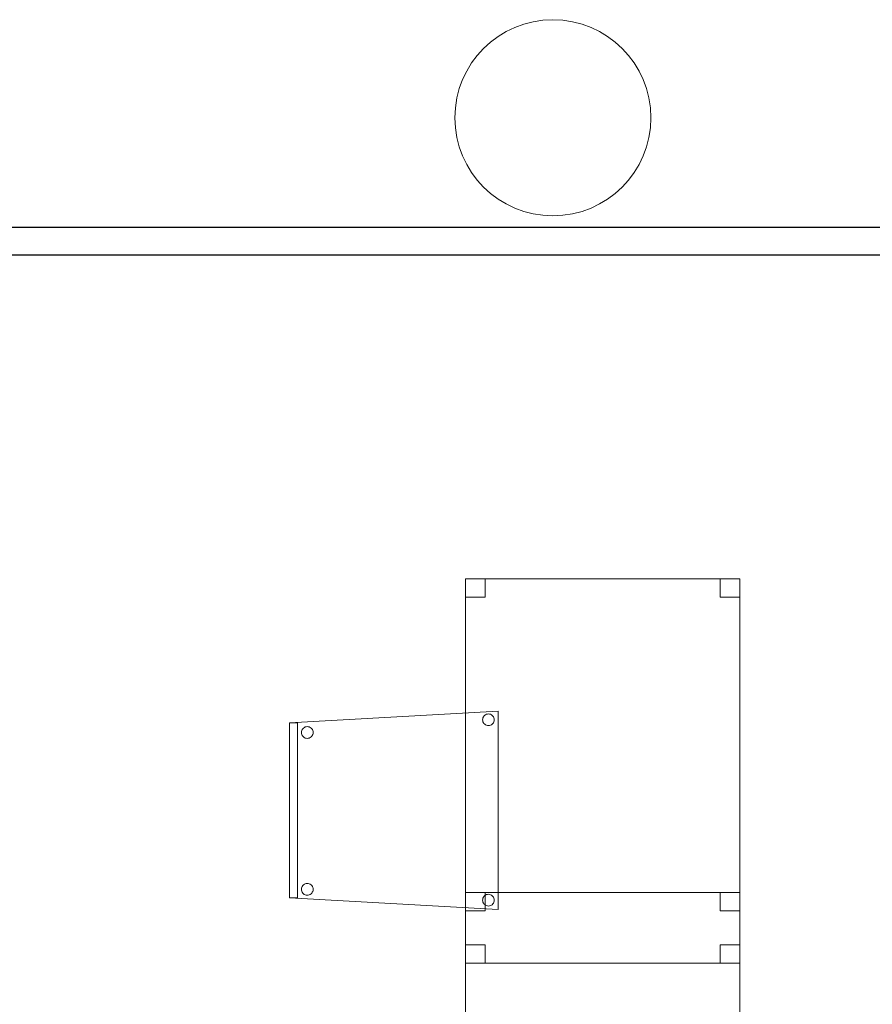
# Model space of a CAD drawing. Header units: metres. Extents: x 391.1 to 427.5, y 12.8 to 28.4.
# Tile 24 of 44: x 409.4 to 411.5, y 15.5 to 18. Entities that reach past the tile are written whole.
import ezdxf

# ---------------------------------------------------------------- set-up
doc = ezdxf.new("R2010")
doc.units = ezdxf.units.M
for name, color, linetype, lineweight in [('02_MOBILIARIO', 7, 'Continuous', 18), ('A-COLS-____-MCUT', 7, 'Continuous', 18), ('A-COLS-____-OTLN', 7, 'Continuous', 18), ('A-DETL-____-MBND', 7, 'Continuous', 18), ('A-WALL-____-MCUT', 7, 'Continuous', 25), ('A-WALL-____-OTLN', 7, 'Continuous', 25)]:
    doc.layers.add(name, color=color, linetype=linetype, lineweight=lineweight)

# ---------------------------------------------------------------- blocks, each defined once
blk = doc.blocks.new('Family - Cadira confident_PA-152096-02_FON_P0A')
at = {"layer": 'A-DETL-____-MBND', "color": 253, "true_color": 0xaaaaaa}
for p, q in [((0, 0.4765), (0.5326, 0.5065)), ((0.5326, 0.5065), (0, 0.4765)), ((0.5326, 0.5065), (0.5326, 0)), ((0.5326, 0), (0.5326, 0.5065)), ((0.4926, 0.4843), (0.4928, 0.4869)), ((0.4928, 0.4869), (0.4926, 0.4843)), ((0.4928, 0.4817), (0.4926, 0.4843)), ((0.4926, 0.4843), (0.4928, 0.4817)), ((0.4928, 0.4869), (0.4935, 0.4894)), ((0.4935, 0.4894), (0.4928, 0.4869)), ((0.4935, 0.4792), (0.4928, 0.4817)), ((0.4928, 0.4817), (0.4935, 0.4792)), ((0.4935, 0.4894), (0.4946, 0.4918)), ((0.4946, 0.4918), (0.4935, 0.4894)), ((0.4945, 0.4768), (0.4935, 0.4792)), ((0.4935, 0.4792), (0.4945, 0.4768)), ((0.4946, 0.4918), (0.4961, 0.4939)), ((0.4961, 0.4939), (0.4946, 0.4918)), ((0.4961, 0.4939), (0.498, 0.4957)), ((0.498, 0.4957), (0.4961, 0.4939)), ((0.498, 0.4957), (0.5001, 0.4972)), ((0.5001, 0.4972), (0.498, 0.4957)), ((0.5001, 0.4972), (0.5025, 0.4983)), ((0.5025, 0.4983), (0.5001, 0.4972)), ((0.5025, 0.4983), (0.505, 0.4989)), ((0.505, 0.4989), (0.5025, 0.4983)), ((0.505, 0.4989), (0.5076, 0.4992)), ((0.5076, 0.4992), (0.505, 0.4989)), ((0.5076, 0.4992), (0.5102, 0.4989)), ((0.5102, 0.4989), (0.5076, 0.4992)), ((0.5102, 0.4989), (0.5127, 0.4982)), ((0.5127, 0.4982), (0.5102, 0.4989)), ((0.5127, 0.4982), (0.515, 0.4971)), ((0.515, 0.4971), (0.5127, 0.4982)), ((0.515, 0.4971), (0.5172, 0.4956)), ((0.5172, 0.4956), (0.515, 0.4971)), ((0.5172, 0.4956), (0.519, 0.4938)), ((0.519, 0.4938), (0.5172, 0.4956)), ((0.519, 0.4938), (0.5205, 0.4916)), ((0.5205, 0.4916), (0.519, 0.4938)), ((0.5215, 0.4791), (0.5204, 0.4767)), ((0.5204, 0.4767), (0.5215, 0.4791)), ((0.5205, 0.4916), (0.5216, 0.4893)), ((0.5216, 0.4893), (0.5205, 0.4916)), ((0.5222, 0.4816), (0.5215, 0.4791)), ((0.5215, 0.4791), (0.5222, 0.4816)), ((0.5216, 0.4893), (0.5222, 0.4868)), ((0.5222, 0.4868), (0.5216, 0.4893)), ((0.5222, 0.4868), (0.5224, 0.4842)), ((0.5224, 0.4842), (0.5222, 0.4868)), ((0.5224, 0.4842), (0.5222, 0.4816)), ((0.5222, 0.4816), (0.5224, 0.4842)), ((0, 0.03), (0, 0.4765)), ((0, 0.4765), (0, 0.03)), ((0, 0.4765), (0.02, 0.4765)), ((0, 0.03), (0, 0.4765)), ((0.02, 0.4765), (0, 0.4765)), ((0, 0.4765), (0, 0.03)), ((0.02, 0.4765), (0.02, 0.03)), ((0.02, 0.03), (0.02, 0.4765)), ((0.0302, 0.4519), (0.0304, 0.4545)), ((0.0304, 0.4545), (0.0302, 0.4519)), ((0.0304, 0.4545), (0.0311, 0.457)), ((0.0311, 0.457), (0.0304, 0.4545)), ((0.0311, 0.457), (0.0322, 0.4594)), ((0.0322, 0.4594), (0.0311, 0.457)), ((0.0322, 0.4594), (0.0337, 0.4615)), ((0.0337, 0.4615), (0.0322, 0.4594)), ((0.0337, 0.4615), (0.0356, 0.4633)), ((0.0356, 0.4633), (0.0337, 0.4615)), ((0.0356, 0.4633), (0.0377, 0.4648)), ((0.0377, 0.4648), (0.0356, 0.4633)), ((0.0377, 0.4648), (0.0401, 0.4659)), ((0.0401, 0.4659), (0.0377, 0.4648)), ((0.0401, 0.4659), (0.0426, 0.4666)), ((0.0426, 0.4666), (0.0401, 0.4659)), ((0.0426, 0.4666), (0.0452, 0.4668)), ((0.0452, 0.4668), (0.0426, 0.4666)), ((0.0452, 0.4668), (0.0478, 0.4666)), ((0.0478, 0.4666), (0.0452, 0.4668)), ((0.0478, 0.4666), (0.0503, 0.4659)), ((0.0503, 0.4659), (0.0478, 0.4666)), ((0.0503, 0.4659), (0.0526, 0.4648)), ((0.0526, 0.4648), (0.0503, 0.4659)), ((0.0526, 0.4648), (0.0548, 0.4633)), ((0.0548, 0.4633), (0.0526, 0.4648)), ((0.0548, 0.4633), (0.0566, 0.4614)), ((0.0566, 0.4614), (0.0548, 0.4633)), ((0.0566, 0.4614), (0.0581, 0.4593)), ((0.0581, 0.4593), (0.0566, 0.4614)), ((0.0581, 0.4593), (0.0592, 0.4569)), ((0.0592, 0.4569), (0.0581, 0.4593)), ((0.0592, 0.4569), (0.0598, 0.4544)), ((0.0598, 0.4544), (0.0592, 0.4569)), ((0.0598, 0.4544), (0.06, 0.4518)), ((0.06, 0.4518), (0.0598, 0.4544)), ((0.496, 0.4747), (0.4945, 0.4768)), ((0.4945, 0.4768), (0.496, 0.4747)), ((0.4979, 0.4728), (0.496, 0.4747)), ((0.496, 0.4747), (0.4979, 0.4728)), ((0.5, 0.4713), (0.4979, 0.4728)), ((0.4979, 0.4728), (0.5, 0.4713)), ((0.5023, 0.4702), (0.5, 0.4713)), ((0.5, 0.4713), (0.5023, 0.4702)), ((0.5049, 0.4695), (0.5023, 0.4702)), ((0.5023, 0.4702), (0.5049, 0.4695)), ((0.5074, 0.4693), (0.5049, 0.4695)), ((0.5049, 0.4695), (0.5074, 0.4693)), ((0.51, 0.4695), (0.5074, 0.4693)), ((0.5074, 0.4693), (0.51, 0.4695)), ((0.5126, 0.4702), (0.51, 0.4695)), ((0.51, 0.4695), (0.5126, 0.4702)), ((0.5149, 0.4713), (0.5126, 0.4702)), ((0.5126, 0.4702), (0.5149, 0.4713)), ((0.5171, 0.4727), (0.5149, 0.4713)), ((0.5149, 0.4713), (0.5171, 0.4727)), ((0.5189, 0.4746), (0.5171, 0.4727)), ((0.5171, 0.4727), (0.5189, 0.4746)), ((0.5204, 0.4767), (0.5189, 0.4746)), ((0.5189, 0.4746), (0.5204, 0.4767)), ((0.0304, 0.4493), (0.0302, 0.4519)), ((0.0302, 0.4519), (0.0304, 0.4493)), ((0.031, 0.4468), (0.0304, 0.4493)), ((0.0304, 0.4493), (0.031, 0.4468)), ((0.0321, 0.4445), (0.031, 0.4468)), ((0.031, 0.4468), (0.0321, 0.4445)), ((0.0336, 0.4423), (0.0321, 0.4445)), ((0.0321, 0.4445), (0.0336, 0.4423)), ((0.0355, 0.4405), (0.0336, 0.4423)), ((0.0336, 0.4423), (0.0355, 0.4405)), ((0.0376, 0.439), (0.0355, 0.4405)), ((0.0355, 0.4405), (0.0376, 0.439)), ((0.0399, 0.4378), (0.0376, 0.439)), ((0.0376, 0.439), (0.0399, 0.4378)), ((0.0424, 0.4372), (0.0399, 0.4378)), ((0.0399, 0.4378), (0.0424, 0.4372)), ((0.045, 0.4369), (0.0424, 0.4372)), ((0.0424, 0.4372), (0.045, 0.4369)), ((0.0476, 0.4371), (0.045, 0.4369)), ((0.045, 0.4369), (0.0476, 0.4371)), ((0.0502, 0.4378), (0.0476, 0.4371)), ((0.0476, 0.4371), (0.0502, 0.4378)), ((0.0525, 0.4389), (0.0502, 0.4378)), ((0.0502, 0.4378), (0.0525, 0.4389)), ((0.0547, 0.4404), (0.0525, 0.4389)), ((0.0525, 0.4389), (0.0547, 0.4404)), ((0.0565, 0.4422), (0.0547, 0.4404)), ((0.0547, 0.4404), (0.0565, 0.4422)), ((0.058, 0.4443), (0.0565, 0.4422)), ((0.0565, 0.4422), (0.058, 0.4443)), ((0.0591, 0.4467), (0.058, 0.4443)), ((0.058, 0.4443), (0.0591, 0.4467)), ((0.0598, 0.4492), (0.0591, 0.4467)), ((0.0591, 0.4467), (0.0598, 0.4492)), ((0.06, 0.4518), (0.0598, 0.4492)), ((0.0598, 0.4492), (0.06, 0.4518)), ((0.0302, 0.0519), (0.0304, 0.0545)), ((0.0304, 0.0545), (0.0302, 0.0519)), ((0.0304, 0.0493), (0.0302, 0.0519)), ((0.0302, 0.0519), (0.0304, 0.0493)), ((0.0304, 0.0545), (0.0311, 0.057)), ((0.0311, 0.057), (0.0304, 0.0545)), ((0.0311, 0.057), (0.0322, 0.0594)), ((0.0322, 0.0594), (0.0311, 0.057)), ((0.0322, 0.0594), (0.0337, 0.0615)), ((0.0337, 0.0615), (0.0322, 0.0594)), ((0.0337, 0.0615), (0.0356, 0.0633)), ((0.0356, 0.0633), (0.0337, 0.0615)), ((0.0356, 0.0633), (0.0377, 0.0648)), ((0.0377, 0.0648), (0.0356, 0.0633)), ((0.0377, 0.0648), (0.0401, 0.0659)), ((0.0401, 0.0659), (0.0377, 0.0648)), ((0.0401, 0.0659), (0.0426, 0.0666)), ((0.0426, 0.0666), (0.0401, 0.0659)), ((0.0426, 0.0666), (0.0452, 0.0668)), ((0.0452, 0.0668), (0.0426, 0.0666)), ((0.0452, 0.0668), (0.0478, 0.0666)), ((0.0478, 0.0666), (0.0452, 0.0668)), ((0.0478, 0.0666), (0.0503, 0.0659)), ((0.0503, 0.0659), (0.0478, 0.0666)), ((0.0503, 0.0659), (0.0526, 0.0648)), ((0.0526, 0.0648), (0.0503, 0.0659)), ((0.0526, 0.0648), (0.0548, 0.0633)), ((0.0548, 0.0633), (0.0526, 0.0648)), ((0.0548, 0.0633), (0.0566, 0.0614)), ((0.0566, 0.0614), (0.0548, 0.0633)), ((0.0566, 0.0614), (0.0581, 0.0593)), ((0.0581, 0.0593), (0.0566, 0.0614)), ((0.0581, 0.0593), (0.0592, 0.0569)), ((0.0592, 0.0569), (0.0581, 0.0593)), ((0.0592, 0.0569), (0.0598, 0.0544)), ((0.0598, 0.0544), (0.0592, 0.0569)), ((0.0598, 0.0544), (0.06, 0.0518)), ((0.06, 0.0518), (0.0598, 0.0544)), ((0.06, 0.0518), (0.0598, 0.0492)), ((0.0598, 0.0492), (0.06, 0.0518)), ((0.5326, 0), (0, 0.03)), ((0, 0.03), (0.5326, 0)), ((0.02, 0.03), (0, 0.03)), ((0, 0.03), (0.02, 0.03)), ((0.031, 0.0468), (0.0304, 0.0493)), ((0.0304, 0.0493), (0.031, 0.0468)), ((0.0321, 0.0445), (0.031, 0.0468)), ((0.031, 0.0468), (0.0321, 0.0445)), ((0.0336, 0.0423), (0.0321, 0.0445)), ((0.0321, 0.0445), (0.0336, 0.0423)), ((0.0355, 0.0405), (0.0336, 0.0423)), ((0.0336, 0.0423), (0.0355, 0.0405)), ((0.0376, 0.039), (0.0355, 0.0405)), ((0.0355, 0.0405), (0.0376, 0.039)), ((0.0399, 0.0378), (0.0376, 0.039)), ((0.0376, 0.039), (0.0399, 0.0378)), ((0.0424, 0.0372), (0.0399, 0.0378)), ((0.0399, 0.0378), (0.0424, 0.0372)), ((0.045, 0.0369), (0.0424, 0.0372)), ((0.0424, 0.0372), (0.045, 0.0369)), ((0.0476, 0.0371), (0.045, 0.0369)), ((0.045, 0.0369), (0.0476, 0.0371)), ((0.0502, 0.0378), (0.0476, 0.0371)), ((0.0476, 0.0371), (0.0502, 0.0378)), ((0.0525, 0.0389), (0.0502, 0.0378)), ((0.0502, 0.0378), (0.0525, 0.0389)), ((0.0547, 0.0404), (0.0525, 0.0389)), ((0.0525, 0.0389), (0.0547, 0.0404)), ((0.0565, 0.0422), (0.0547, 0.0404)), ((0.0547, 0.0404), (0.0565, 0.0422)), ((0.058, 0.0443), (0.0565, 0.0422)), ((0.0565, 0.0422), (0.058, 0.0443)), ((0.0591, 0.0467), (0.058, 0.0443)), ((0.058, 0.0443), (0.0591, 0.0467)), ((0.0598, 0.0492), (0.0591, 0.0467)), ((0.0591, 0.0467), (0.0598, 0.0492)), ((0.4926, 0.0243), (0.4928, 0.0269)), ((0.4928, 0.0269), (0.4926, 0.0243)), ((0.4928, 0.0269), (0.4935, 0.0294)), ((0.4935, 0.0294), (0.4928, 0.0269)), ((0.4935, 0.0294), (0.4946, 0.0318)), ((0.4946, 0.0318), (0.4935, 0.0294)), ((0.4946, 0.0318), (0.4961, 0.0339)), ((0.4961, 0.0339), (0.4946, 0.0318)), ((0.4961, 0.0339), (0.498, 0.0357)), ((0.498, 0.0357), (0.4961, 0.0339)), ((0.498, 0.0357), (0.5001, 0.0372)), ((0.5001, 0.0372), (0.498, 0.0357)), ((0.5001, 0.0372), (0.5025, 0.0383)), ((0.5025, 0.0383), (0.5001, 0.0372)), ((0.5025, 0.0383), (0.505, 0.0389)), ((0.505, 0.0389), (0.5025, 0.0383)), ((0.505, 0.0389), (0.5076, 0.0392)), ((0.5076, 0.0392), (0.505, 0.0389)), ((0.5076, 0.0392), (0.5102, 0.0389)), ((0.5102, 0.0389), (0.5076, 0.0392)), ((0.5102, 0.0389), (0.5127, 0.0382)), ((0.5127, 0.0382), (0.5102, 0.0389)), ((0.5127, 0.0382), (0.515, 0.0371)), ((0.515, 0.0371), (0.5127, 0.0382)), ((0.515, 0.0371), (0.5172, 0.0356)), ((0.5172, 0.0356), (0.515, 0.0371)), ((0.5172, 0.0356), (0.519, 0.0338)), ((0.519, 0.0338), (0.5172, 0.0356)), ((0.519, 0.0338), (0.5205, 0.0316)), ((0.5205, 0.0316), (0.519, 0.0338)), ((0.5205, 0.0316), (0.5216, 0.0293)), ((0.5216, 0.0293), (0.5205, 0.0316)), ((0.5216, 0.0293), (0.5222, 0.0268)), ((0.5222, 0.0268), (0.5216, 0.0293)), ((0.5222, 0.0268), (0.5224, 0.0242)), ((0.5224, 0.0242), (0.5222, 0.0268)), ((0.4928, 0.0217), (0.4926, 0.0243)), ((0.4926, 0.0243), (0.4928, 0.0217)), ((0.4935, 0.0192), (0.4928, 0.0217)), ((0.4928, 0.0217), (0.4935, 0.0192)), ((0.4945, 0.0168), (0.4935, 0.0192)), ((0.4935, 0.0192), (0.4945, 0.0168)), ((0.496, 0.0147), (0.4945, 0.0168)), ((0.4945, 0.0168), (0.496, 0.0147)), ((0.4979, 0.0128), (0.496, 0.0147)), ((0.496, 0.0147), (0.4979, 0.0128)), ((0.5, 0.0113), (0.4979, 0.0128)), ((0.4979, 0.0128), (0.5, 0.0113)), ((0.5023, 0.0102), (0.5, 0.0113)), ((0.5, 0.0113), (0.5023, 0.0102)), ((0.5049, 0.0095), (0.5023, 0.0102)), ((0.5023, 0.0102), (0.5049, 0.0095)), ((0.5074, 0.0093), (0.5049, 0.0095)), ((0.5049, 0.0095), (0.5074, 0.0093)), ((0.51, 0.0095), (0.5074, 0.0093)), ((0.5074, 0.0093), (0.51, 0.0095)), ((0.5126, 0.0102), (0.51, 0.0095)), ((0.51, 0.0095), (0.5126, 0.0102)), ((0.5149, 0.0113), (0.5126, 0.0102)), ((0.5126, 0.0102), (0.5149, 0.0113)), ((0.5171, 0.0127), (0.5149, 0.0113)), ((0.5149, 0.0113), (0.5171, 0.0127)), ((0.5189, 0.0146), (0.5171, 0.0127)), ((0.5171, 0.0127), (0.5189, 0.0146)), ((0.5204, 0.0167), (0.5189, 0.0146)), ((0.5189, 0.0146), (0.5204, 0.0167)), ((0.5215, 0.0191), (0.5204, 0.0167)), ((0.5204, 0.0167), (0.5215, 0.0191)), ((0.5222, 0.0216), (0.5215, 0.0191)), ((0.5215, 0.0191), (0.5222, 0.0216)), ((0.5224, 0.0242), (0.5222, 0.0216)), ((0.5222, 0.0216), (0.5224, 0.0242))]:
    blk.add_line(p, q, dxfattribs=at)
blk = doc.blocks.new('Family - Taula 80X70_PA-152214-02_FON_P0A')
at = {"layer": 'A-DETL-____-MBND', "color": 253, "true_color": 0xaaaaaa}
for p, q in [((0, 0), (0, 0.98)), ((0, 0.98), (0.7001, 0.98)), ((0.7001, 0.98), (0, 0.98)), ((0, 0.98), (0, 0)), ((0, 0.9336), (0, 0.98)), ((0, 0.98), (0.05, 0.98)), ((0.05, 0.98), (0, 0.98)), ((0, 0.98), (0, 0.9336)), ((0.05, 0.98), (0.05, 0.9336)), ((0.05, 0.9336), (0.05, 0.98)), ((0.6501, 0.9336), (0.6501, 0.98)), ((0.6501, 0.98), (0.7001, 0.98)), ((0.7001, 0.98), (0.6501, 0.98)), ((0.6501, 0.98), (0.6501, 0.9336)), ((0.7001, 0.98), (0.7001, 0.9336)), ((0.7001, 0.9336), (0.7001, 0.98)), ((0.7001, 0.98), (0.7001, 0)), ((0.7001, 0), (0.7001, 0.98)), ((0.05, 0.9336), (0, 0.9336)), ((0, 0.9336), (0.05, 0.9336)), ((0.7001, 0.9336), (0.6501, 0.9336)), ((0.6501, 0.9336), (0.7001, 0.9336)), ((0, 0), (0, 0.0464)), ((0, 0.0464), (0.05, 0.0464)), ((0.05, 0.0464), (0, 0.0464)), ((0, 0.0464), (0, 0)), ((0.05, 0.0464), (0.05, 0)), ((0.05, 0), (0.05, 0.0464)), ((0.6501, 0), (0.6501, 0.0464)), ((0.6501, 0.0464), (0.7001, 0.0464)), ((0.7001, 0.0464), (0.6501, 0.0464)), ((0.6501, 0.0464), (0.6501, 0)), ((0.7001, 0.0464), (0.7001, 0)), ((0.7001, 0), (0.7001, 0.0464)), ((0.05, 0), (0, 0)), ((0, 0), (0.05, 0)), ((0.7001, 0), (0, 0)), ((0.7001, 0), (0.6501, 0)), ((0.6501, 0), (0.7001, 0)), ((0, 0), (0.7001, 0))]:
    blk.add_line(p, q, dxfattribs=at)
blk = doc.blocks.new('Family - Evans PA-152218-02_FON_P0A')
at = {"layer": 'A-WALL-____-MCUT', "color": 253, "true_color": 0xaaaaaa}
for p, q in [((7.2699, 0.07), (1.71, 0.07)), ((1.71, 0), (7.2699, 0))]:
    blk.add_line(p, q, dxfattribs=at)
at = {"layer": 'A-WALL-____-OTLN', "color": 253, "true_color": 0xaaaaaa}
for p, q in [((10.7899, 0.07), (0, 0.07)), ((0, 0), (10.7899, 0))]:
    blk.add_line(p, q, dxfattribs=at)
at = {"layer": 'A-WALL-____-OTLN', "color": 253, "lineweight": 18, "true_color": 0xaaaaaa}
blk.add_line((-0.0226, 0), (10.7899, 0), dxfattribs=at)
blk = doc.blocks.new('Family - Taula 80X70_PA-152557-02_FON_P0A')
at = {"layer": 'A-DETL-____-MBND', "color": 253, "true_color": 0xaaaaaa}
for p, q in [((0, 0.9336), (0, 0.98)), ((0, 0.98), (0.05, 0.98)), ((0.05, 0.98), (0, 0.98)), ((0, 0.98), (0, 0.9336)), ((0, 0), (0, 0.98)), ((0, 0.98), (0.7001, 0.98)), ((0.7001, 0.98), (0, 0.98)), ((0, 0.98), (0, 0)), ((0.05, 0.98), (0.05, 0.9336)), ((0.05, 0.9336), (0.05, 0.98)), ((0.6501, 0.9336), (0.6501, 0.98)), ((0.6501, 0.98), (0.7001, 0.98)), ((0.7001, 0.98), (0.6501, 0.98)), ((0.6501, 0.98), (0.6501, 0.9336)), ((0.7001, 0.98), (0.7001, 0)), ((0.7001, 0), (0.7001, 0.98)), ((0.7001, 0.98), (0.7001, 0.9336)), ((0.7001, 0.9336), (0.7001, 0.98)), ((0.05, 0.9336), (0, 0.9336)), ((0, 0.9336), (0.05, 0.9336)), ((0.7001, 0.9336), (0.6501, 0.9336)), ((0.6501, 0.9336), (0.7001, 0.9336)), ((0, 0), (0, 0.0464)), ((0, 0.0464), (0.05, 0.0464)), ((0.05, 0.0464), (0, 0.0464)), ((0, 0.0464), (0, 0)), ((0.05, 0.0464), (0.05, 0)), ((0.05, 0), (0.05, 0.0464)), ((0.6501, 0), (0.6501, 0.0464)), ((0.6501, 0.0464), (0.7001, 0.0464)), ((0.7001, 0.0464), (0.6501, 0.0464)), ((0.6501, 0.0464), (0.6501, 0)), ((0.7001, 0.0464), (0.7001, 0)), ((0.7001, 0), (0.7001, 0.0464)), ((0.7001, 0), (0, 0)), ((0.05, 0), (0, 0)), ((0, 0), (0.05, 0)), ((0.7001, 0), (0.6501, 0)), ((0.6501, 0), (0.7001, 0)), ((0, 0), (0.7001, 0))]:
    blk.add_line(p, q, dxfattribs=at)
blk = doc.blocks.new('Family - Pilar PA-152587-02_FON_P0A')
at = {"layer": 'A-COLS-____-MCUT', "color": 253, "true_color": 0xaaaaaa}
for start, end in [(360, 180), (180, 360)]:
    blk.add_arc((0.25, 0.25), 0.25, start, end, dxfattribs=at)
at = {"layer": 'A-COLS-____-OTLN', "color": 253, "true_color": 0xaaaaaa}
for start, end in [(360, 180), (180, 360)]:
    blk.add_arc((0.25, 0.25), 0.25, start, end, dxfattribs=at)
blk = doc.blocks.new('LONDR55-XX_ZZ-ARQ-CAA-M3D-Londres55_ifc-1-02_FON_P0A')
at = {"layer": '02_MOBILIARIO', "color": 253, "lineweight": 18, "true_color": 0xaaaaaa}
for name, p in [('Family - Taula 80X70_PA-152557-02_FON_P0A', (410.511, 15.6434)), ('Family - Cadira confident_PA-152096-02_FON_P0A', (410.0619, 15.7797)), ('Family - Taula 80X70_PA-152214-02_FON_P0A', (410.511, 14.8434))]:
    blk.add_blockref(name, p, dxfattribs=at)
at = {"layer": 'A-COLS-____-OTLN', "color": 253, "lineweight": 18, "true_color": 0xaaaaaa}
blk.add_blockref('Family - Pilar PA-152587-02_FON_P0A', (410.4838, 17.5495), dxfattribs=at)
at = {"layer": 'A-WALL-____-OTLN', "color": 253, "lineweight": 18, "true_color": 0xaaaaaa, "rotation": 180}
blk.add_blockref('Family - Evans PA-152218-02_FON_P0A', (416.412, 17.5196), dxfattribs=at)

msp = doc.modelspace()

# ---------------------------------------------------------------- block references
at = {"lineweight": 5}
msp.add_blockref('LONDR55-XX_ZZ-ARQ-CAA-M3D-Londres55_ifc-1-02_FON_P0A', (0, 0), dxfattribs=at)

doc.saveas('drawing.dxf')
